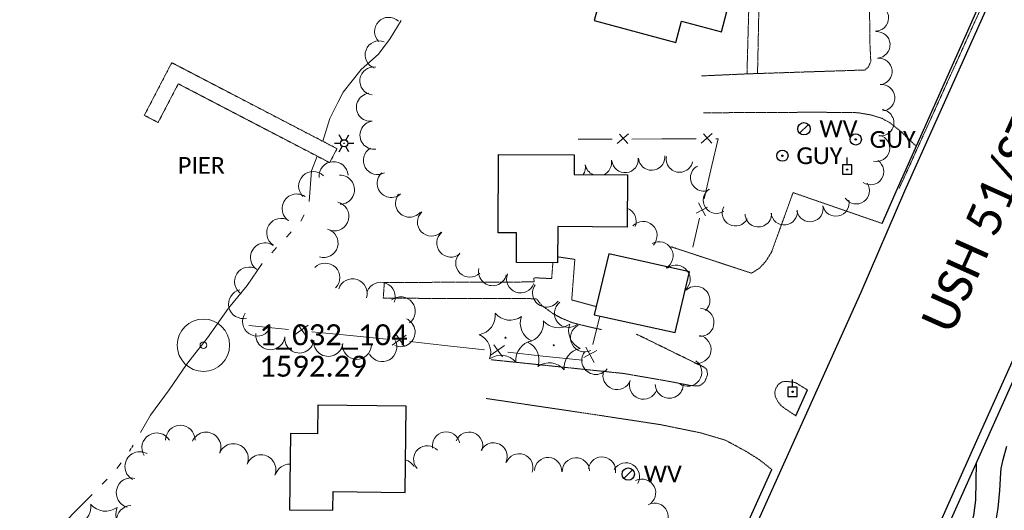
# Model space of a CAD drawing. Extents: x 386237 to 390135, y 96958 to 113752.
# Tile 54 of 116: x 387967 to 388249, y 102254 to 102394. Entities that reach past the tile are written whole.
import ezdxf
from ezdxf.enums import TextEntityAlignment as Align
from ezdxf.lldxf.tags import DXFTag

# ---------------------------------------------------------------- set-up
doc = ezdxf.new("R2010")
doc.units = 0
doc.header["$MEASUREMENT"] = 0
for name, pattern in [('Wisdot3', [0.1875, 0.125, -0.0625]), ('Wisdot5', [0.1, 0.05, -0.05]), ('Wisdot6', [0.375, 0.125, -0.0625, 0.03125, -0.0625, 0.03125, -0.0625])]:
    doc.linetypes.add(name, pattern=pattern)
for name, color, linetype, lineweight in [('E_BLD', 231, 'Continuous', 25), ('E_DWY', 51, 'Wisdot3', 18), ('E_LAND_Vegetation', 81, 'Continuous', 18), ('E_LTG', 21, 'Continuous', 25), ('E_MAP_PassPoints', 41, 'Continuous', 18), ('E_MISCPROP_Railing', 31, 'Continuous', 18), ('E_PATH_Sidewalk', 51, 'Wisdot5', 18), ('E_RDWY', 21, 'Continuous', 25), ('E_RDWY_AsphConc', 201, 'Continuous', 25), ('E_RDWY_C_and_G', 21, 'Continuous', 25), ('E_RDWY_Name', 21, 'Continuous', 18), ('E_STRUCT_Pier', 252, 'Wisdot3', 25), ('E_UTL_EGuyWire', 201, 'Continuous', 25), ('E_UTL_EPowerPole', 231, 'Eelec', 25), ('E_UTL_W', 171, 'Continuous', 25), ('E_WTR', 131, 'Wisdot6', 18), ('E_WTR_Dock_Pier', 131, 'Wisdot3', 18), ('E_WTR_Elevations', 131, 'Continuous', 18), ('E_WTR_FlowLine', 131, 'Wisdot6', 18)]:
    doc.layers.add(name, color=color, linetype=linetype, lineweight=lineweight)
doc.styles.add('CalibriLight', font='calibril.ttf')
tags = doc.linetypes.add('Eelec', pattern='A,0.275,-0.05,["E",CalibriLight,S=0.07,R=0,X=-0.025,Y=-0.035],-0.05,0.875', length=1.25).pattern_tags.tags
tags[6] = DXFTag(74, 10)

# ---------------------------------------------------------------- blocks, each defined once
blk = doc.blocks.new('PP')
at = {"layer": 'E_MAP_PassPoints', "lineweight": 0}
for radius in [7.5, 0.96]:
    blk.add_circle((0, 0), radius, dxfattribs=at)
blk = doc.blocks.new('GUY')
at = {"color": 0, "linetype": 'ByBlock', "lineweight": -2, "transparency": 16777216}
for radius in [4, 0.5]:
    blk.add_circle((0, 0), radius, dxfattribs=at)
at = {"color": 0, "linetype": 'ByBlock', "lineweight": -2, "transparency": 16777216, "style": 'CalibriLight'}
blk.add_text('GUY', height=12, dxfattribs=at).set_placement((10, 0), align=Align.MIDDLE_LEFT)
blk = doc.blocks.new('LPOL')
at = {"color": 0, "linetype": 'ByBlock', "lineweight": -2, "transparency": 16777216}
for p, q in [((-4, 0), (-1.5, 0)), ((-0.75, 1.3), (-2, 3.46)), ((0.75, 1.3), (2, 3.46)), ((1.5, 0), (4, 0)), ((-2, -3.46), (-0.75, -1.3)), ((2, -3.46), (0.75, -1.3))]:
    blk.add_line(p, q, dxfattribs=at)
for radius in [1.5, 1.5, 1.5, 0.125]:
    blk.add_circle((0, 0), radius, dxfattribs=at)
blk = doc.blocks.new('PIER')
at = {"color": 0, "linetype": 'ByBlock', "lineweight": -2, "transparency": 16777216, "style": 'CalibriLight'}
blk.add_text('PIER', height=10.8, dxfattribs=at).set_placement((-16.77, -5.4))
blk = doc.blocks.new('CTRE')
at = {"color": 0, "linetype": 'ByBlock', "lineweight": -2, "transparency": 16777216}
blk.add_circle((0, 0), 0.223, dxfattribs=at)
for centre, start, end in [((-11.97, 8.96), 280.2067, 5.9716), ((1.81, 14.92), 220.2113, 305.9762), ((13.83, 5.89), 160.2113, 245.9762), ((-13.83, -5.9), 340.2113, 65.9762), ((-1.81, -14.93), 40.2113, 125.9762)]:
    blk.add_arc(centre, 7.87, start, end, dxfattribs=at)
at = {"color": 0, "linetype": 'ByBlock', "lineweight": -2, "transparency": 16777216, "extrusion": (0, 0, -1)}
blk.add_arc((-12.03, -9.04), 7.87, 354.0728, 79.7489, dxfattribs=at)
blk = doc.blocks.new('PPOL')
at = {"color": 0, "linetype": 'ByBlock', "lineweight": -2, "transparency": 16777216}
blk.add_line((-0.08, 4.49), (-0.08, 11.59), dxfattribs=at)
at = {"color": 0, "linetype": 'ByBlock', "lineweight": -2, "transparency": 16777216, "flags": 128}
blk.add_lwpolyline([(-4.58, -4.51), (4.42, -4.51), (4.42, 4.49), (-4.58, 4.49)], close=True, dxfattribs=at)
at = {"color": 0, "linetype": 'ByBlock', "lineweight": -2, "transparency": 16777216}
blk.add_circle((0, 0), 0.582, dxfattribs=at)
blk = doc.blocks.new('WV')
at = {"color": 0, "linetype": 'ByBlock', "lineweight": -2, "transparency": 16777216}
blk.add_line((-2.83, -2.83), (2.83, 2.83), dxfattribs=at)
blk.add_circle((0, 0), 4, dxfattribs=at)
at = {"color": 0, "linetype": 'ByBlock', "lineweight": -2, "transparency": 16777216, "style": 'CalibriLight'}
blk.add_text('WV', height=10.8, dxfattribs=at).set_placement((10, 0), align=Align.MIDDLE_LEFT)

msp = doc.modelspace()

# ---------------------------------------------------------------- linework, layer by layer
at = {"layer": 'E_BLD', "ltscale": 5}
for p, q in [((388140.35, 102425.41), (388132, 102394.1)), ((388168.41, 102390.9), (388175.14, 102416.13)), ((388132, 102394.1), (388155.38, 102387.87)), ((388155.38, 102387.87), (388157, 102393.94)), ((388157, 102393.94), (388157, 102393.94)), ((388157, 102393.94), (388168.41, 102390.9)), ((388155.38, 102387.87), (388155.38, 102387.87)), ((388104.49, 102333.36), (388104.61, 102355.78)), ((388104.61, 102355.78), (388104.61, 102355.78)), ((388104.61, 102355.78), (388126.23, 102355.65)), ((388126.23, 102355.65), (388126.2, 102350)), ((388126.23, 102355.65), (388126.23, 102355.65)), ((388126.2, 102350), (388126.2, 102350)), ((388126.2, 102350), (388141.54, 102349.92)), ((388141.54, 102349.92), (388141.45, 102335)), ((388141.54, 102349.92), (388141.54, 102349.92)), ((388121.53, 102335.11), (388121.47, 102324.75)), ((388141.45, 102335), (388121.53, 102335.11)), ((388109.75, 102333.33), (388104.49, 102333.36)), ((388109.7, 102324.82), (388109.75, 102333.33)), ((388121.47, 102324.75), (388109.7, 102324.82)), ((388052.82, 102284.02), (388052.71, 102275.77)), ((388078.18, 102283.68), (388052.82, 102284.02)), ((388077.85, 102258.98), (388078.18, 102283.68)), ((388045.01, 102275.88), (388044.72, 102254.06)), ((388052.71, 102275.77), (388045.01, 102275.88)), ((388045.01, 102275.88), (388045.01, 102275.88)), ((388052.71, 102275.77), (388052.71, 102275.77)), ((388057.11, 102253.9), (388057.19, 102259.26)), ((388057.19, 102259.26), (388057.19, 102259.26)), ((388057.19, 102259.26), (388077.85, 102258.98)), ((388077.85, 102258.98), (388077.85, 102258.98)), ((388044.72, 102254.06), (388057.11, 102253.9)), ((388057.11, 102253.9), (388057.11, 102253.9))]:
    msp.add_line(p, q, dxfattribs=at)
at = {"layer": 'E_BLD'}
msp.add_polyline3d([(388132, 102309.86, 1606.2), (388155.14, 102304.79, 1605.73), (388159.29, 102322.19, 1606.38), (388136.16, 102327.28, 1606.2)], close=True, dxfattribs=at)
at = {"layer": 'E_DWY', "flags": 128}
for points in [[(388210.81, 102396.52), (388210.91, 102387.42), (388211.16, 102382.39), (388210.48, 102380.82), (388209.47, 102379.95), (388175.71, 102378.84), (388162.69, 102378.26)], [(388163.22, 102367.7), (388196.04, 102367.86), (388207.39, 102367.73), (388211.19, 102367.09), (388214.37, 102366.11), (388216.63, 102364.84), (388219.78, 102362.35), (388224.25, 102358.03)], [(388153.94, 102329.35), (388177.05, 102321.77), (388179.32, 102323.24), (388181.05, 102325.11), (388182.72, 102327.76), (388188.9, 102344.84), (388214.42, 102336.01)], [(388102.47, 102297), (388140.31, 102293.08), (388153.25, 102290.84), (388159.7, 102289.6), (388162.09, 102289.5), (388163.59, 102290.63), (388164.44, 102292.72), (388164.18, 102294.21), (388163.63, 102294.75), (388144.05, 102304.34)], [(388193.05, 102288.35), (388189.51, 102290.48), (388187.25, 102290.8), (388185.74, 102290.69), (388184.65, 102289.88), (388184, 102288.89), (388183.66, 102287.71), (388183.84, 102286.35), (388184.68, 102284.83), (388185.56, 102283.75), (388189.71, 102280.91)], [(388182.81, 102265.58), (388179.4, 102268.26), (388175.23, 102270.89), (388169.65, 102273.92), (388162.56, 102276.04), (388151.04, 102278.4), (388133.51, 102281.08), (388101.02, 102285.91)]]:
    msp.add_lwpolyline(points, dxfattribs=at)
at = {"layer": 'E_LAND_Vegetation'}
for centre, radius, start, end in [((388212.46, 102394.87), 3.79, 268.8383, 88.8383), ((388073.12, 102391), 4.03, 46.5041, 226.5041), ((388212.9, 102387.15), 3.79, 273.771, 93.771), ((388070.41, 102384.25), 4.03, 69.3718, 249.3718), ((388213.48, 102379.53), 3.79, 275.7407, 95.7407), ((388068.9, 102376.81), 4.03, 82.5163, 262.5163), ((388214.24, 102371.99), 3.79, 275.7407, 95.7407), ((388067.93, 102369.29), 4.03, 97.0434, 277.0434), ((388213.96, 102364.85), 3.79, 262.8067, 82.8067), ((388068.92, 102361.29), 4.03, 97.0434, 277.0434), ((388212.82, 102357.55), 3.79, 256.8721, 76.8721), ((388069.91, 102354.05), 4.03, 119.5174, 299.5174), ((388133.16, 102353.46), 3.79, 292.3366, 9.7556), ((388140.81, 102354.34), 3.79, 186.0307, 6.0307), ((388148.41, 102355.04), 3.79, 184.4323, 4.4323), ((388156.39, 102354.45), 3.79, 168.5024, 348.5024), ((388057.35, 102349.54), 4.17, 4.4442, 184.4442), ((388125.69, 102352.18), 3.79, 324.7059, 9.7556), ((388133.16, 102353.46), 3.79, 189.7556, 247.0135), ((388163.31, 102349.08), 3.79, 116.8265, 296.8265), ((388211.1, 102350.86), 3.79, 236.148, 56.148), ((388051.52, 102346.72), 4.17, 45.1723, 225.1723), ((388059.17, 102345.68), 4.17, 271.5059, 91.5059), ((388073.86, 102347.49), 4.03, 131.0944, 311.0944), ((388166.98, 102342.7), 3.79, 123.7863, 303.7863), ((388206.98, 102345.39), 3.79, 214.4529, 34.4529), ((388046.81, 102340.29), 4.17, 55.5107, 235.5107), ((388079.11, 102341.83), 4.03, 140.9096, 320.9096), ((388057.57, 102338.05), 4.17, 256.0022, 76.0022), ((388139.97, 102336.61), 4.03, 338.8773, 67.8629), ((388172.41, 102339.08), 3.79, 152.6852, 332.6852), ((388193.72, 102340.3), 3.79, 192.0931, 12.0931), ((388201.14, 102341.89), 3.79, 192.0931, 12.0931), ((388042.37, 102333.31), 4.17, 57.9683, 237.9683), ((388085.4, 102336.41), 4.03, 133.4316, 313.4316), ((388178.96, 102338.81), 3.79, 181.9132, 1.9132), ((388186.36, 102339.38), 3.79, 186.7256, 6.7256), ((388054.47, 102330.42), 4.17, 253.7155, 73.7155), ((388145.96, 102332.57), 4.03, 317.4208, 137.4208), ((388090.93, 102330.41), 4.03, 130.348, 310.348), ((388037.72, 102326.28), 4.17, 55.3898, 235.3898), ((388150.53, 102326.76), 4.03, 299.7201, 119.7201), ((388096.35, 102324.66), 4.03, 135.2059, 315.2059), ((388033.15, 102319.38), 4.17, 57.3199, 237.3199), ((388054.97, 102320.48), 4.17, 315.6057, 135.6057), ((388102.88, 102322.22), 4.03, 167.3378, 347.3378), ((388155.41, 102320.04), 4.03, 307.5456, 127.5456), ((388110.91, 102320.17), 4.03, 159.9916, 339.9916), ((388062.8, 102315.99), 4.17, 342.3755, 162.3755), ((388070.85, 102315.01), 4.17, 337.8753, 157.8753), ((388118.36, 102316.09), 4.03, 144.6342, 324.6342), ((388161.06, 102313.99), 4.03, 314.243, 134.243), ((388031.46, 102312.96), 4.17, 103.6557, 283.6557), ((388076.55, 102310.83), 4.17, 308.1284, 128.1284), ((388124.6, 102310.28), 4.03, 128.1316, 308.1316), ((388035.47, 102307.95), 4.17, 145.5766, 325.5766), ((388162.23, 102307.68), 4.03, 267.9842, 87.9842), ((388076.52, 102304.91), 4.17, 246.4591, 66.4592), ((388129.21, 102303.28), 4.03, 117.0605, 297.0605), ((388039.25, 102304.04), 4.17, 173.4771, 353.4771), ((388047.55, 102303.09), 4.17, 173.4771, 353.4771), ((388161.4, 102299.98), 4.03, 259.1804, 79.1804), ((388055.84, 102302.14), 4.17, 173.4771, 353.4771), ((388064.02, 102301.28), 4.17, 176.9425, 356.9425), ((388071.29, 102300.64), 4.17, 209.3865, 29.3865), ((388132.45, 102296.81), 4.03, 142.6147, 322.6147), ((388158.74, 102293.43), 4.03, 234.1987, 54.1987), ((388138.5, 102292.46), 4.03, 160.2952, 340.2952), ((388146.09, 102289.74), 4.03, 160.2952, 340.2952), ((388153.47, 102290.02), 4.03, 181.3704, 1.3704), ((388013.48, 102273.99), 4.24, 0.0407, 180.0407), ((388006.72, 102271.79), 4.24, 31.4321, 211.4321), ((388020.84, 102272.02), 4.24, 337.0317, 157.0317), ((388089.57, 102272.44), 3.92, 10.7822, 190.7822), ((388096.15, 102272.39), 3.92, 339.5667, 159.5667), ((388028.7, 102268.71), 4.24, 338.2365, 158.2365), ((388084.18, 102268.47), 3.92, 41.5573, 221.5573), ((388103.13, 102269.32), 3.92, 333.6595, 153.6595), ((388001.86, 102266.43), 4.24, 60.4189, 240.4189), ((388036.58, 102265.56), 4.24, 338.2365, 158.2365), ((388110.51, 102266.18), 3.92, 339.6653, 159.6653), ((388044.78, 102262.86), 4.24, 88.4083, 162.2492), ((388076.91, 102264.55), 3.92, 27.0581, 74.2003), ((388118.75, 102265.09), 3.92, 356.8987, 176.8987), ((388126.74, 102265.03), 3.92, 2.2348, 182.2348), ((388134.18, 102265.25), 3.92, 350.4049, 170.4049), ((388141.05, 102263.57), 3.92, 329.2249, 149.2249), ((387999.36, 102258.91), 4.24, 75.2618, 255.2618), ((388145.66, 102258.92), 3.92, 297.7426, 117.7426), ((388149.25, 102252.02), 3.92, 296.2427, 116.2427), ((387999.44, 102251), 4.24, 91.5301, 271.5301)]:
    msp.add_arc(centre, radius, start, end, dxfattribs=at)
at = {"layer": 'E_MISCPROP_Railing', "ltscale": 5}
for p, q in [((388141.78, 102361.68), (388138.58, 102358.87)), ((388141.64, 102358.88), (388139.22, 102361.61)), ((388165.79, 102361.77), (388162.6, 102358.97)), ((388165.65, 102358.98), (388163.23, 102361.7)), ((388161.16, 102338.96), (388164.37, 102340.68)), ((388163.84, 102338.18), (388161.85, 102341.93)), ((388050.1, 102306.89), (388046.03, 102304)), ((388049.6, 102303.64), (388047.1, 102307.12)), ((388078.17, 102304.06), (388074.1, 102301.18)), ((388077.67, 102300.82), (388075.18, 102304.3)), ((388106.24, 102301.03), (388102.14, 102298.17)), ((388105.71, 102297.79), (388103.24, 102301.28)), ((388129.62, 102300.6), (388131.92, 102296.17)), ((388132.77, 102299.66), (388128.98, 102297.66))]:
    msp.add_line(p, q, dxfattribs=at)
at = {"layer": 'E_MISCPROP_Railing', "flags": 128}
for points in [[(388137.11, 102360.16), (388127.35, 102360.12)], [(388151.36, 102360.22), (388142.78, 102360.18)], [(388161.12, 102360.25), (388151.36, 102360.22)], [(388165.67, 102352.57), (388167.46, 102360.28), (388166.79, 102360.27)], [(388163.45, 102343.07), (388165.67, 102352.57)], [(388160.21, 102329.19), (388162.16, 102337.54)], [(388133.58, 102309.52), (388131.61, 102301.33)], [(388044.46, 102305.68), (388033.05, 102306.83)], [(388061.13, 102304.01), (388051.09, 102305.02)], [(388072.53, 102302.86), (388061.13, 102304.01)], [(388089.19, 102301.1), (388079.16, 102302.18)], [(388100.59, 102299.87), (388089.19, 102301.1)], [(388117.24, 102298.07), (388107.22, 102299.15)], [(388128.64, 102296.84), (388117.24, 102298.07)]]:
    msp.add_lwpolyline(points, dxfattribs=at)
at = {"layer": 'E_PATH_Sidewalk', "flags": 128}
for points in [[(388178.73, 102378.94), (388179.25, 102403.87), (388179.47, 102411.32), (388179.51, 102417.31), (388179.87, 102420.95), (388180.91, 102425.29), (388182.82, 102429.4), (388184.58, 102431.85), (388186.92, 102433.4), (388189.74, 102434.27), (388192.65, 102435.73), (388194.24, 102437.65), (388196.02, 102440.16)], [(388175.71, 102378.84), (388176.37, 102402.85), (388176.52, 102406.47), (388175.55, 102408.71), (388174.54, 102410.58), (388173.92, 102411.57)], [(388132.56, 102312.22), (388125.53, 102314.11), (388126.43, 102325.73), (388121.48, 102326.46)], [(388120.15, 102324.76), (388119.78, 102320.23), (388114.64, 102320.48), (388114.8, 102319.27), (388071.88, 102319.11), (388071.58, 102314.61), (388115.39, 102314.48), (388116.99, 102312.51), (388120.05, 102310.29), (388122.46, 102308.96), (388125.67, 102307.62), (388130.01, 102306.52), (388134.12, 102305.61)]]:
    msp.add_lwpolyline(points, dxfattribs=at)
at = {"layer": 'E_RDWY', "flags": 128}
for points in [[(388526.18, 102912.56), (388515.61, 102886.56), (388497.35, 102845.04), (388478.09, 102801.67), (388462.91, 102767.46), (388445.4, 102729.06), (388423.34, 102679.66), (388401.73, 102631.66), (388379.48, 102581.86), (388358.53, 102534.81), (388335.47, 102483.88), (388311.97, 102431.28), (388287.3, 102376.39), (388268.9, 102334.94), (388241.4, 102273.76), (388219.05, 102223.73), (388199.7, 102180.74), (388197.84, 102175.55)], [(388214.42, 102336.01), (388218.81, 102346.06)], [(388139.21, 102163.07), (388146.41, 102178.48), (388159.08, 102206.71), (388181.11, 102255.7), (388208.38, 102316.36), (388220.88, 102345.38)], [(388262.54, 102314.69), (388243.68, 102272.74), (388221.33, 102222.7), (388201.98, 102179.72), (388200.53, 102176.16)], [(388189.71, 102280.91), (388193.05, 102288.36)], [(388167, 102230.4), (388178.84, 102256.73), (388182.81, 102265.58)]]:
    msp.add_lwpolyline(points, dxfattribs=at)
at = {"layer": 'E_RDWY_AsphConc', "flags": 128}
for points in [[(388247.17, 102251.65), (388247.58, 102254.53), (388248.07, 102259.59), (388248.37, 102264.6), (388248.51, 102265.88), (388249.03, 102268.41), (388250.14, 102272.24)], [(388241.37, 102267.57), (388241.11, 102256.76), (388240.59, 102252.39), (388239.65, 102248.64), (388237.85, 102244.89), (388234.08, 102239.54), (388222.75, 102225.89)]]:
    msp.add_lwpolyline(points, dxfattribs=at)
at = {"layer": 'E_RDWY_C_and_G'}
for points in [[(388218.81, 102346.06), (388246.04, 102407.09)], [(388220.88, 102345.38), (388248.15, 102406.21)]]:
    msp.add_lwpolyline(points, dxfattribs=at)
at = {"layer": 'E_WTR', "flags": 128}
msp.add_lwpolyline([(387998.92, 102270.85), (388000.01, 102272.6)], dxfattribs=at)
at = {"layer": 'E_WTR_Dock_Pier', "flags": 128}
msp.add_lwpolyline([(388058.32, 102357.43), (388011.02, 102382.05), (388003.17, 102366.97), (388007.11, 102364.92), (388012.88, 102376), (388056.24, 102353.43)], close=True, dxfattribs=at)
at = {"layer": 'E_WTR_Elevations', "flags": 128}
for points in [[(388058.61, 102370.66), (388060.08, 102373.56), (388065.28, 102380.08), (388070.18, 102384.51), (388073.56, 102388.95), (388076.71, 102394.12)], [(388054.24, 102359.56), (388056.28, 102366.03), (388058.61, 102370.66)], [(388050.32, 102342.32), (388051, 102351.08), (388052.66, 102355.3)], [(388047.99, 102336.67), (388048.9, 102338.52)], [(388043.83, 102332.12), (388044.7, 102333.06), (388045.23, 102333.63)], [(388039.64, 102327.59), (388041.04, 102329.1)], [(388019.16, 102300.56), (388021.25, 102303.29), (388027.23, 102311.72), (388032.57, 102318.25), (388036.9, 102324.53)], [(388002.11, 102276.14), (388004.91, 102281.11), (388010.32, 102288.43), (388015.27, 102295.66), (388018.72, 102299.98), (388019.16, 102300.56)], [(387995.28, 102265.88), (387996.53, 102267.51)], [(387991.09, 102261.35), (387992.54, 102262.82)], [(387967.49, 102237.01), (387970.19, 102239.18), (387982.61, 102252.75), (387988.2, 102258.43)]]:
    msp.add_lwpolyline(points, dxfattribs=at)
at = {"layer": 'E_WTR_FlowLine'}
msp.add_lwpolyline([(388219.26, 102345.98), (388246.88, 102406.84)], dxfattribs=at)

# ---------------------------------------------------------------- block references
at = {"layer": 'E_LAND_Vegetation', "xscale": 0.7108526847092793, "yscale": 0.7108526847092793, "zscale": 0.7108526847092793}
for p in [(388106.57, 102303.31), (388120.39, 102301.15), (387990.78, 102248.64)]:
    msp.add_blockref('CTRE', p, dxfattribs=at)
at = {"layer": 'E_LTG', "xscale": 0.692840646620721, "yscale": 0.692840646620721, "zscale": 0.692840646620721}
msp.add_blockref('LPOL', (388060.37, 102358.96), dxfattribs=at)
at = {"layer": 'E_MAP_PassPoints', "lineweight": 0}
msp.add_blockref('PP', (388020.08, 102301.15), dxfattribs=at)
msp.add_blockref('PP', (388020.08, 102301.15), dxfattribs=at)
at = {"layer": 'E_STRUCT_Pier', "xscale": 0.4444444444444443, "yscale": 0.4444444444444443, "zscale": 0.4444444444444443}
msp.add_blockref('PIER', (388020.23, 102352.64), dxfattribs=at)
at = {"layer": 'E_UTL_EGuyWire', "xscale": 0.3999999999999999, "yscale": 0.3999999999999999, "zscale": 0.3999999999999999}
for p in [(388206.85, 102360.06), (388185.87, 102355.41)]:
    msp.add_blockref('GUY', p, dxfattribs=at)
at = {"layer": 'E_UTL_EPowerPole', "xscale": 0.2981736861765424, "yscale": 0.2981736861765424, "zscale": 0.2981736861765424}
for p in [(388204.41, 102351.43), (388188.78, 102287.84)]:
    msp.add_blockref('PPOL', p, dxfattribs=at)
at = {"layer": 'E_UTL_W', "xscale": 0.4444444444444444, "yscale": 0.4444444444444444, "zscale": 0.4444444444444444}
for p in [(388192.02, 102363.12), (388141.72, 102264.27)]:
    msp.add_blockref('WV', p, dxfattribs=at)

# ---------------------------------------------------------------- texts
at = {"layer": 'E_MAP_PassPoints', "lineweight": 0, "style": 'CalibriLight'}
for s, p in [('1_032_104', (388036.08, 102301.15)), ('1_032_104', (388036.08, 102301.15)), ('1592.29', (388036.08, 102292.15)), ('1592.29', (388036.08, 102292.15))]:
    msp.add_text(s, height=6, dxfattribs=at).set_placement(p)
at = {"layer": 'E_RDWY_Name', "style": 'CalibriLight'}
msp.add_text('USH 51/STH 70', height=10, rotation=65.9314, dxfattribs=at).set_placement((388234.38, 102303.81))

doc.saveas('drawing.dxf')
